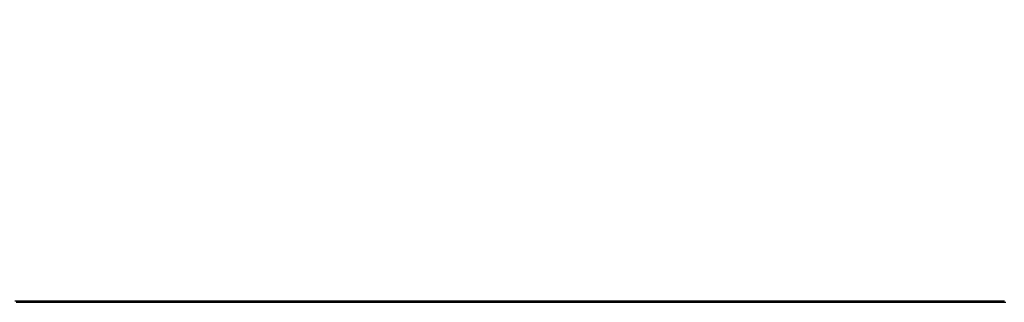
# Paper-space layout 'Wall Base Bracket' of a CAD drawing. Header units: millimetres. Extents: x 245 to 9339, y 492 to 8064.
# Tile 55 of 57: x 7537 to 8255, y 2839 to 3045. Entities that reach past the tile are written whole.
import ezdxf

# ---------------------------------------------------------------- set-up
doc = ezdxf.new("R2010")
doc.units = ezdxf.units.MM
doc.linetypes.add('PHANTOM', pattern=[12.7, 6.35, -1.27, 1.27, -1.27, 1.27, -1.27])

psp = doc.layouts.new('Wall Base Bracket')

# ---------------------------------------------------------------- linework, layer by layer
at = {"color": 7, "linetype": 'Continuous', "lineweight": 25, "flags": 128}
for points in [[(7533.39, 2839.71), (7541.14, 2839.71), (7545.02, 2839.71), (7552.78, 2839.71), (7556.66, 2839.71), (7564.42, 2839.71), (7568.3, 2839.71), (7576.06, 2839.71), (7579.94, 2839.71), (7583.82, 2839.71), (7591.58, 2839.71), (7595.46, 2839.71), (7603.21, 2839.71), (7607.09, 2839.71), (7614.85, 2839.71), (7618.73, 2839.71), (7622.61, 2839.71), (7630.37, 2839.71), (7634.25, 2839.71), (7642.01, 2839.71), (7645.89, 2839.71), (7653.65, 2839.71), (7657.53, 2839.71), (7665.28, 2839.71), (7669.16, 2839.71), (7673.04, 2839.71), (7680.8, 2839.71), (7684.68, 2839.71), (7692.44, 2839.71), (7696.32, 2839.71), (7704.08, 2839.71), (7707.96, 2839.71), (7715.72, 2839.71), (7719.6, 2839.71), (7723.48, 2839.71), (7731.23, 2839.71), (7735.11, 2839.71), (7742.87, 2839.71), (7746.75, 2839.71), (7754.51, 2839.71), (7758.39, 2839.71), (7766.15, 2839.71), (7770.03, 2839.71), (7773.91, 2839.71), (7781.67, 2839.71), (7785.55, 2839.71), (7793.3, 2839.71), (7797.18, 2839.71), (7804.94, 2839.71), (7808.82, 2839.71), (7812.7, 2839.71), (7820.46, 2839.71), (7824.34, 2839.71), (7832.1, 2839.71), (7835.98, 2839.71), (7843.74, 2839.71), (7847.62, 2839.71), (7855.37, 2839.71), (7859.25, 2839.71), (7863.13, 2839.71), (7870.89, 2839.71), (7874.77, 2839.71), (7882.53, 2839.71), (7886.41, 2839.71), (7894.17, 2839.71), (7898.05, 2839.71), (7905.81, 2839.71), (7909.69, 2839.71), (7913.57, 2839.71), (7921.32, 2839.71), (7925.2, 2839.71), (7932.96, 2839.71), (7936.84, 2839.71), (7944.6, 2839.71), (7948.48, 2839.71), (7956.24, 2839.71), (7960.12, 2839.71), (7964, 2839.71), (7971.76, 2839.71), (7975.64, 2839.71), (7983.39, 2839.71), (7987.27, 2839.71), (7995.03, 2839.71), (7998.91, 2839.71), (8002.79, 2839.71), (8010.55, 2839.71), (8014.43, 2839.71), (8022.19, 2839.71), (8026.07, 2839.71), (8033.83, 2839.71), (8037.71, 2839.71), (8045.46, 2839.71), (8049.34, 2839.71), (8053.22, 2839.71), (8060.98, 2839.71), (8064.86, 2839.71), (8072.62, 2839.71), (8076.5, 2839.71), (8084.26, 2839.71), (8088.14, 2839.71), (8095.9, 2839.71), (8099.78, 2839.71), (8103.65, 2839.71), (8111.41, 2839.71), (8115.29, 2839.71), (8123.05, 2839.71), (8126.93, 2839.71), (8134.69, 2839.71), (8138.57, 2839.71), (8146.33, 2839.71), (8150.21, 2839.71), (8154.09, 2839.71), (8161.85, 2839.71), (8165.72, 2839.71), (8173.48, 2839.71), (8177.36, 2839.71), (8185.12, 2839.71), (8189, 2839.71), (8192.88, 2839.71), (8200.64, 2839.71), (8204.52, 2839.71), (8212.28, 2839.71), (8216.16, 2839.71), (8223.92, 2839.71), (8227.8, 2839.71), (8235.55, 2839.71), (8239.43, 2839.71), (8243.31, 2839.71), (8251.07, 2839.71), (8254.95, 2839.71)], [(7534.47, 2838.73), (7542.23, 2838.73), (7546.11, 2838.73), (7549.99, 2838.73), (7557.75, 2838.73), (7561.63, 2838.73), (7569.39, 2838.73), (7573.27, 2838.73), (7581.03, 2838.73), (7584.91, 2838.73), (7592.66, 2838.73), (7596.54, 2838.73), (7600.42, 2838.73), (7608.18, 2838.73), (7612.06, 2838.73), (7619.82, 2838.73), (7623.7, 2838.73), (7631.46, 2838.73), (7635.34, 2838.73), (7639.22, 2838.73), (7646.98, 2838.73), (7650.86, 2838.73), (7658.61, 2838.73), (7662.49, 2838.73), (7670.25, 2838.73), (7674.13, 2838.73), (7681.89, 2838.73), (7685.77, 2838.73), (7689.65, 2838.73), (7697.41, 2838.73), (7701.29, 2838.73), (7709.05, 2838.73), (7712.93, 2838.73), (7720.68, 2838.73), (7724.56, 2838.73), (7732.32, 2838.73), (7736.2, 2838.73), (7740.08, 2838.73), (7747.84, 2838.73), (7751.72, 2838.73), (7759.48, 2838.73), (7763.36, 2838.73), (7771.12, 2838.73), (7775, 2838.73), (7782.75, 2838.73), (7786.63, 2838.73), (7790.51, 2838.73), (7798.27, 2838.73), (7802.15, 2838.73), (7809.91, 2838.73), (7813.79, 2838.73), (7821.55, 2838.73), (7825.43, 2838.73), (7829.31, 2838.73), (7837.07, 2838.73), (7840.95, 2838.73), (7848.7, 2838.73), (7852.58, 2838.73), (7860.34, 2838.73), (7864.22, 2838.73), (7871.98, 2838.73), (7875.86, 2838.73), (7879.74, 2838.73), (7887.5, 2838.73), (7891.38, 2838.73), (7899.14, 2838.73), (7903.02, 2838.73), (7910.77, 2838.73), (7914.65, 2838.73), (7922.41, 2838.73), (7926.29, 2838.73), (7930.17, 2838.73), (7937.93, 2838.73), (7941.81, 2838.73), (7949.57, 2838.73), (7953.45, 2838.73), (7961.21, 2838.73), (7965.09, 2838.73), (7972.84, 2838.73), (7976.72, 2838.73), (7980.6, 2838.73), (7988.36, 2838.73), (7992.24, 2838.73), (8000, 2838.73), (8003.88, 2838.73), (8011.64, 2838.73), (8015.52, 2838.73), (8019.4, 2838.73), (8027.16, 2838.73), (8031.03, 2838.73), (8038.79, 2838.73), (8042.67, 2838.73), (8050.43, 2838.73), (8054.31, 2838.73), (8062.07, 2838.73), (8065.95, 2838.73), (8069.83, 2838.73), (8077.59, 2838.73), (8081.47, 2838.73), (8089.23, 2838.73), (8093.11, 2838.73), (8100.86, 2838.73), (8104.74, 2838.73), (8112.5, 2838.73), (8116.38, 2838.73), (8120.26, 2838.73), (8128.02, 2838.73), (8131.9, 2838.73), (8139.66, 2838.73), (8143.54, 2838.73), (8151.3, 2838.73), (8155.18, 2838.73), (8162.93, 2838.73), (8166.81, 2838.73), (8170.69, 2838.73), (8178.45, 2838.73), (8182.33, 2838.73), (8190.09, 2838.73), (8193.97, 2838.73), (8201.73, 2838.73), (8205.61, 2838.73), (8209.49, 2838.73), (8217.25, 2838.73), (8221.12, 2838.73), (8228.88, 2838.73), (8232.76, 2838.73), (8240.52, 2838.73), (8244.4, 2838.73), (8252.16, 2838.73), (8256.04, 2838.73)]]:
    psp.add_lwpolyline(points, dxfattribs=at)
at = {"color": 8, "linetype": 'PHANTOM', "lineweight": 18}
psp.add_open_spline([(7541.6, 3491.09), (7563.81, 3479.16), (7622.43, 3447.67), (7717.39, 3396.65), (7826.53, 3338.02), (7935.66, 3279.39), (8044.79, 3220.77), (8305.52, 3080.7), (8529.87, 2960.18), (8717.84, 2859.2)], degree=3, knots=[0, 0, 0, 0, 0.056637, 0.149419, 0.2422, 0.334982, 0.427764, 0.520546, 1, 1, 1, 1], dxfattribs=at)

doc.saveas('drawing.dxf')
